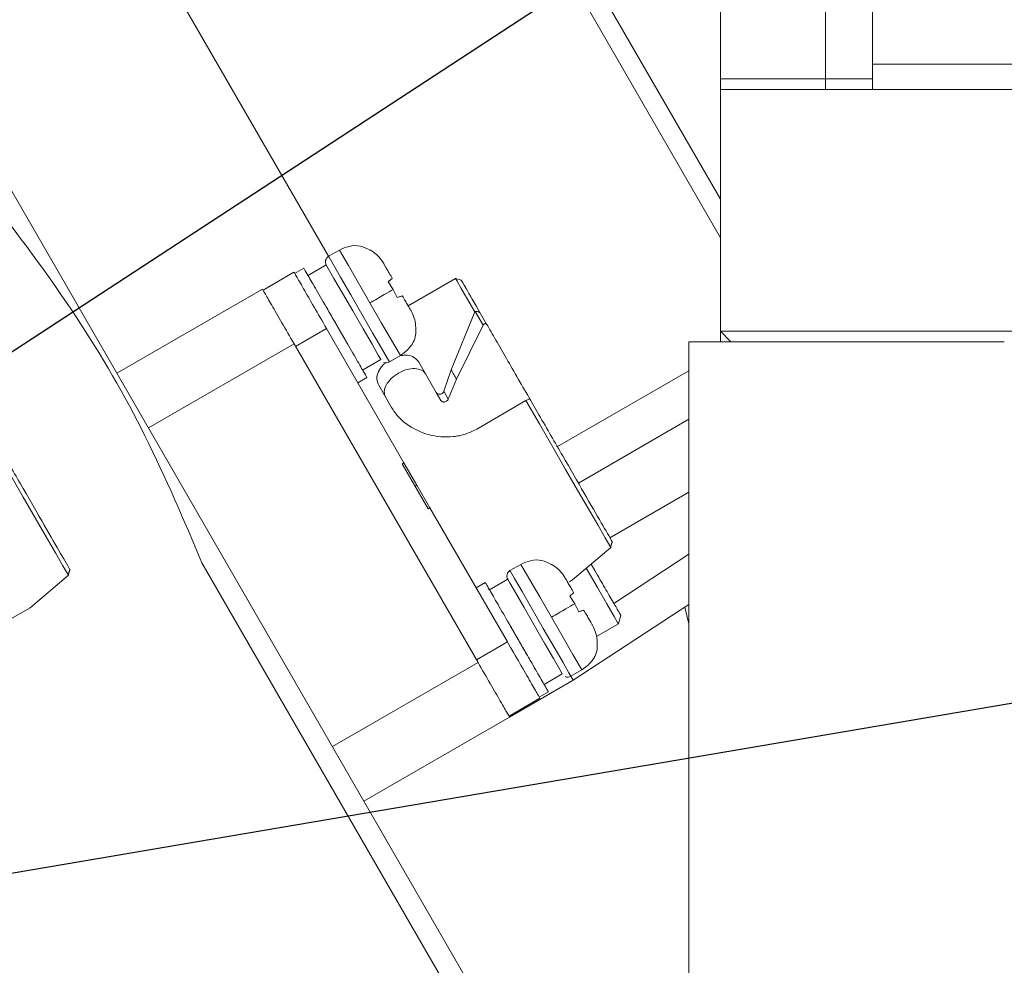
# Model space of a CAD drawing. Header units: millimetres. Extents: x 51337 to 61814, y -21781 to -12277.
# Tile 30 of 256: x 55125 to 55171, y -18300 to -18255. Entities that reach past the tile are written whole.
import ezdxf

# ---------------------------------------------------------------- set-up
doc = ezdxf.new("R2010")
doc.units = ezdxf.units.MM
doc.header["$LTSCALE"] = 0.3175
for name, color, linetype, lineweight in [('1轮廓实线层', 7, 'Continuous', 18), ('7标注层', 4, 'Continuous', 13), ('sub', 1, 'Continuous', 18), ('粗实线', 7, 'Continuous', 18)]:
    doc.layers.add(name, color=color, linetype=linetype, lineweight=lineweight)
doc.styles.add('标准汉字', font='gbenor.shx', dxfattribs={"bigfont": 'gbcbig.shx'})
doc.dimstyles.new('M1：15', dxfattribs={"dimscale": 15, "dimtxt": 3.5, "dimasz": 2.5, "dimexe": 2, "dimexo": 0, "dimgap": 0.5, "dimtad": 1, "dimdec": 4, "dimdsep": 46, "dimtxsty": '标准汉字', "dimcen": 5, "dimdle": 5, "dimclrd": 1, "dimclre": 1, "dimclrt": 256, "dimadec": 4, "dimazin": 2, "dimtfac": 1, "dimtdec": 4, "dimtmove": 0, "dimatfit": 3, "dimfxl": 1, "dimtolj": 1, "dimarcsym": 0})
doc.dimstyles.new('M1：18.5', dxfattribs={"dimscale": 18.5, "dimtxt": 3.5, "dimasz": 2.5, "dimexe": 2, "dimexo": 0, "dimgap": 1.5, "dimtad": 1, "dimdec": 4, "dimdsep": 46, "dimtxsty": '标准汉字', "dimcen": 5, "dimdle": 5, "dimclrd": 1, "dimclre": 1, "dimclrt": 256, "dimadec": 4, "dimazin": 2, "dimtfac": 1, "dimtdec": 4, "dimtmove": 2, "dimatfit": 3, "dimfxl": 1, "dimfrac": 2, "dimtolj": 1, "dimarcsym": 0})

# ---------------------------------------------------------------- blocks, each defined once
blk = doc.blocks.new('*D33')
at = {"layer": '7标注层', "color": 1, "lineweight": -2, "ltscale": 30, "transparency": 16777216}
blk.add_line((54654.412, -18230.557), (54753.28, -18247.99), dxfattribs=at)
blk.add_arc((55072.944, -18304.355), 354.596, 6.06209, 163.93791, dxfattribs=at)
at = {"layer": '7标注层', "color": 1, "lineweight": 20, "ltscale": 30, "transparency": 16777216}
for points in [[(54738.28, -18207.655), (54726.102, -18204.837), (54723.735, -18242.78)], [(55431.799, -18266.577), (55419.317, -18267.238), (55427.541, -18304.355)]]:
    blk.add_solid(points, dxfattribs=at)
at = {"layer": 'Defpoints', "color": 0, "lineweight": 20, "ltscale": 30, "transparency": 16777216}
for p in [(53093.157, -17955.265), (54932.496, -17978.759), (54654.412, -18230.557), (54794.669, -18304.355), (56512.467, -18304.355)]:
    blk.add_point(p, dxfattribs=at)
at = {"layer": '7标注层', "ltscale": 30, "transparency": 16777216, "insert": (55140.13, -17921.865), "char_height": 52.5, "attachment_point": 5, "rotation": 350.0374, "style": '标准汉字'}
blk.add_mtext('\\A1;165%%D', dxfattribs=at)
blk = doc.blocks.new('*D35')
at = {"layer": '7标注层', "color": 1, "lineweight": -2, "ltscale": 30, "transparency": 16777216}
for p, q in [((56900.696, -17993.686), (57009.252, -17975.235)), ((56623.967, -18040.723), (55072.944, -18304.355))]:
    blk.add_line(p, q, dxfattribs=at)
at = {"layer": '7标注层', "color": 1, "lineweight": 18, "transparency": 16777216}
blk.add_solid([(57010.544, -17982.834), (57007.96, -17967.636), (57054.848, -17967.485)], dxfattribs=at)
at = {"layer": 'Defpoints', "color": 0, "lineweight": 18, "transparency": 16777216}
for p in [(57054.848, -17967.485), (55072.944, -18304.355)]:
    blk.add_point(p, dxfattribs=at)
at = {"layer": '7标注层', "transparency": 16777216, "insert": (56762.332, -18017.205), "char_height": 64.75, "attachment_point": 5, "rotation": 9.6466, "style": '标准汉字'}
blk.add_mtext('\\A1;R2010.3', dxfattribs=at)
blk = doc.blocks.new('*D36')
at = {"layer": '7标注层', "color": 1, "lineweight": -2, "ltscale": 30, "transparency": 16777216}
for p, q in [((55667.891, -17915.524), (55466.363, -18047.234)), ((55466.363, -18047.234), (55428.695, -18071.852)), ((55072.944, -18304.355), (55428.695, -18071.852)), ((55072.944, -18304.355), (54997.607, -18353.592))]:
    blk.add_line(p, q, dxfattribs=at)
at = {"layer": '7标注层', "color": 1, "lineweight": 18, "transparency": 16777216}
blk.add_solid([(55395.129, -18102.749), (55386.923, -18090.193), (55428.695, -18071.852)], dxfattribs=at)
at = {"layer": 'Defpoints', "color": 0, "lineweight": 18, "transparency": 16777216}
for p in [(55428.695, -18071.852), (55072.944, -18304.355)]:
    blk.add_point(p, dxfattribs=at)
at = {"layer": '7标注层', "transparency": 16777216, "insert": (55553.957, -17920.101), "char_height": 63, "attachment_point": 5, "rotation": 33.1669, "style": '标准汉字'}
blk.add_mtext('\\A1;R425', dxfattribs=at)

msp = doc.modelspace()

# ---------------------------------------------------------------- linework, layer by layer
at = {"layer": '1轮廓实线层', "ltscale": 30}
for points in [[(55141.27502, -18268.50732), (55140.72013, -18267.54623), (55140.24971, -18266.73145), (55139.93539, -18266.18702), (55139.82501, -18265.99585)], [(55139.3054, -18266.29585), (55139.33009, -18266.33861), (55139.52259, -18266.67202), (55139.88158, -18267.29382), (55140.35859, -18268.12003), (55140.88919, -18269.03905), (55141.40172, -18269.92678), (55141.82696, -18270.66333), (55142.10748, -18271.14921), (55142.2054, -18271.3188)], [(55141.79343, -18271.20524), (55141.66999, -18270.99143), (55141.37418, -18270.47909), (55140.94943, -18269.7434), (55140.45808, -18268.89234), (55139.97222, -18268.05082), (55139.56319, -18267.34235), (55139.29099, -18266.87089), (55139.1956, -18266.70565)], [(55146.25799, -18268.9381), (55145.88287, -18268.28836), (55145.60044, -18267.79917), (55145.41873, -18267.48445), (55145.34293, -18267.35315), (55145.34072, -18267.34932)], [(55142.72502, -18271.01879), (55142.61465, -18270.82763), (55142.30032, -18270.2832), (55141.82991, -18269.46842), (55141.27502, -18268.50732)], [(55152.72625, -18280.14143), (55152.46369, -18279.68668), (55152.1066, -18279.06818), (55151.66512, -18278.30351), (55151.15182, -18277.41445), (55150.58129, -18276.42626), (55149.96978, -18275.36709), (55149.33467, -18274.26705), (55148.69405, -18273.15747)], [(55126.93266, -18281.46562), (55126.67011, -18281.01089), (55126.31302, -18280.39238), (55125.87154, -18279.62772), (55125.35823, -18278.73864), (55124.7877, -18277.75047), (55124.17619, -18276.69129), (55123.54108, -18275.59126), (55122.90047, -18274.48166)], [(55149.90502, -18283.45491), (55149.35013, -18282.49382), (55148.87971, -18281.67904), (55148.56539, -18281.13462), (55148.45501, -18280.94344)], [(55147.9354, -18281.24345), (55147.96009, -18281.28621), (55148.15259, -18281.61963), (55148.51158, -18282.24142), (55148.98859, -18283.06762), (55149.51919, -18283.98665), (55150.03172, -18284.87438), (55150.45696, -18285.61092), (55150.73748, -18286.0968), (55150.8354, -18286.26639)], [(55153.09168, -18283.7744), (55153.06827, -18283.73383), (55152.88573, -18283.41768), (55152.54531, -18282.82804), (55152.09297, -18282.04456), (55151.58982, -18281.17307), (55151.56255, -18281.12586)], [(55150.42343, -18286.15283), (55150.29999, -18285.93903), (55150.00418, -18285.4267), (55149.57943, -18284.691), (55149.08808, -18283.83995), (55148.60222, -18282.99842), (55148.19319, -18282.28994), (55147.92099, -18281.81848), (55147.8256, -18281.65326)], [(55151.35502, -18285.9664), (55151.24465, -18285.77522), (55150.93032, -18285.2308), (55150.45991, -18284.41602), (55149.90502, -18283.45491)]]:
    msp.add_lwpolyline(points, dxfattribs=at)
for centre, radius, start, end in [((55072.94446, -18304.35532), 86, 45.6077801, 265.8130161), ((55139.4554, -18266.55566), 0.3, 120, 210), ((55142.0554, -18271.05899), 0.3, 244.683638, 300), ((55148.0854, -18281.50325), 0.3, 120, 210), ((55150.6854, -18286.00659), 0.3, 244.683638, 300)]:
    msp.add_arc(centre, radius, start, end, dxfattribs=at)
at = {"layer": 'sub', "color": 4, "ltscale": 30}
msp.add_arc((55072.94446, -18304.35532), 424.98931, 190, 170, dxfattribs=at)
at = {"layer": '粗实线', "ltscale": 30}
for p, q in [((55162.94446, -18257.85532), (55162.94446, -18131.85532)), ((55148.23611, -18304.76429), (55110.23611, -18238.94636)), ((55157.94446, -18240.70532), (55157.94446, -18270.35532)), ((55157.94446, -18263.57964), (55147.60084, -18245.66398)), ((55157.94446, -18265.40883), (55146.80878, -18246.12128)), ((55165.17921, -18249.25533), (55165.17921, -18257.15533)), ((55157.94446, -18253.35532), (55157.94446, -18257.85532)), ((55157.94447, -18253.35532), (55157.94447, -18257.85532)), ((55132.4454, -18254.41398), (55139.3054, -18266.29585)), ((55165.17921, -18257.15533), (55165.17921, -18258.35532)), ((55165.17921, -18257.15533), (55178.17922, -18257.15533)), ((55157.94446, -18257.85532), (55157.94446, -18258.35532)), ((55157.94447, -18257.85532), (55162.94446, -18257.85532)), ((55165.17921, -18257.85532), (55162.94446, -18257.85532)), ((55162.94446, -18258.35532), (55162.94446, -18257.85532)), ((55157.94446, -18258.35532), (55157.94446, -18269.85532)), ((55139.82501, -18265.99585), (55139.3054, -18266.29585)), ((55141.86561, -18266.53573), (55141.81539, -18266.46322)), ((55141.81539, -18266.46322), (55141.86561, -18266.53573)), ((55141.86561, -18266.53573), (55141.81539, -18266.46322)), ((55141.91868, -18266.62218), (55141.86561, -18266.53573)), ((55141.86561, -18266.53573), (55141.91868, -18266.62218)), ((55138.13189, -18266.8579), (55137.69372, -18267.11089)), ((55139.1956, -18266.70565), (55138.30245, -18267.22131)), ((55137.66156, -18267.04862), (55136.18931, -18267.89862)), ((55142.14603, -18267.50733), (55142.32924, -18267.35323)), ((55142.32819, -18267.33146), (55142.33297, -18267.34519)), ((55142.33297, -18267.34519), (55142.32924, -18267.35323)), ((55145.34072, -18267.34932), (55143.08905, -18268.64933)), ((55145.62216, -18267.42474), (55145.34072, -18267.34932)), ((55136.16431, -18267.85532), (55129.23611, -18271.85533)), ((55142.14603, -18267.50732), (55142.38217, -18267.86811)), ((55142.38217, -18267.86811), (55142.57654, -18268.253)), ((55142.8016, -18268.17139), (55142.57654, -18268.253)), ((55142.8016, -18268.17139), (55142.81043, -18268.17216)), ((55142.81042, -18268.17216), (55142.8016, -18268.17139)), ((55142.81043, -18268.17216), (55142.81993, -18268.18319)), ((55143.22944, -18268.89247), (55143.27775, -18268.98165)), ((55143.27775, -18268.98165), (55143.22944, -18268.89247)), ((55143.27775, -18268.98165), (55143.31545, -18269.06139)), ((55143.31545, -18269.06139), (55143.27775, -18268.98165)), ((55145.13413, -18271.68926), (55146.25799, -18268.9381)), ((55146.25799, -18268.9381), (55146.28441, -18268.92528)), ((55146.6539, -18269.56524), (55146.28441, -18268.92528)), ((55146.82296, -18269.51664), (55146.52102, -18268.99367)), ((55139.21156, -18269.7333), (55137.73931, -18270.58331)), ((55142.89281, -18276.10942), (55139.21156, -18269.7333)), ((55145.39364, -18272.13881), (55146.6539, -18269.56524)), ((55157.94446, -18269.85532), (55172.13846, -18269.85532)), ((55157.94446, -18269.85532), (55158.44445, -18270.35532)), ((55157.94446, -18269.85532), (55157.94446, -18270.35532)), ((55130.73611, -18274.45341), (55137.66432, -18270.4534)), ((55146.41432, -18285.60885), (55137.66432, -18270.4534)), ((55156.44446, -18270.35532), (55171.44446, -18270.35532)), ((55156.44446, -18317.85532), (55156.44446, -18270.35532)), ((55141.79343, -18271.20524), (55140.9274, -18271.70524)), ((55142.2054, -18271.3188), (55142.72502, -18271.01879)), ((55143.59749, -18271.32996), (55144.43026, -18272.77236)), ((55144.78984, -18272.71232), (55145.13413, -18271.68926)), ((55140.69655, -18272.3054), (55141.13189, -18272.05405)), ((55145.0024, -18273.08049), (55145.39364, -18272.13881)), ((55150.18893, -18275.34667), (55156.44446, -18271.73503)), ((55142.30437, -18273.49022), (55141.69223, -18272.42996)), ((55144.43026, -18272.77236), (55144.65122, -18273.15508)), ((55144.78984, -18272.71232), (55145.0024, -18273.08049)), ((55148.87901, -18273.07782), (55148.69405, -18273.15747)), ((55149.31392, -18273.83112), (55148.87901, -18273.07782)), ((55148.69405, -18273.15747), (55146.35578, -18274.50747)), ((55156.44446, -18274.04443), (55151.18892, -18277.07872)), ((55142.89281, -18276.10942), (55142.8062, -18276.15941)), ((55144.0437, -18278.30282), (55142.8062, -18276.15941)), ((55142.89281, -18276.10942), (55143.51155, -18277.18112)), ((55143.42496, -18277.23112), (55143.51155, -18277.18112)), ((55143.51155, -18277.18112), (55144.1303, -18278.25283)), ((55156.44446, -18277.50853), (55152.68893, -18279.6768)), ((55144.0437, -18278.30282), (55144.1303, -18278.25283)), ((55147.81155, -18284.62895), (55144.1303, -18278.25283)), ((55152.72625, -18280.14143), (55152.73264, -18280.09393)), ((55150.90561, -18281.68573), (55152.72625, -18280.14143)), ((55152.87486, -18282.79883), (55156.44446, -18280.45668)), ((55133.2834, -18280.86542), (55147.37008, -18305.26428)), ((55148.45501, -18280.94344), (55147.9354, -18281.24345)), ((55151.97649, -18281.24282), (55151.79611, -18280.93039)), ((55125.11202, -18283.00994), (55126.93266, -18281.46562)), ((55126.93266, -18281.46562), (55126.93906, -18281.41812)), ((55150.49561, -18281.48334), (55150.44539, -18281.41082)), ((55150.44539, -18281.41082), (55150.49561, -18281.48334)), ((55150.54868, -18281.56977), (55150.49561, -18281.48334)), ((55150.49561, -18281.48334), (55150.54868, -18281.56977)), ((55146.76189, -18281.8055), (55146.32655, -18282.05684)), ((55147.8256, -18281.65326), (55146.93245, -18282.16891)), ((55150.7609, -18281.77144), (55150.90561, -18281.68573)), ((55150.77603, -18282.45493), (55150.95924, -18282.30082)), ((55150.77603, -18282.45493), (55151.01216, -18282.81571)), ((55150.95819, -18282.27905), (55150.96297, -18282.29279)), ((55150.96297, -18282.29279), (55150.95924, -18282.30082)), ((55156.44446, -18282.84876), (55150.9454, -18286.45692)), ((55151.01216, -18282.81571), (55151.20654, -18283.2006)), ((55151.20654, -18283.2006), (55151.01217, -18282.8157)), ((55124.11605, -18283.58712), (55124.96731, -18283.09563)), ((55124.96731, -18283.09563), (55125.11202, -18283.00994)), ((55151.4316, -18283.11898), (55151.20654, -18283.2006)), ((55151.4316, -18283.11898), (55151.44043, -18283.11977)), ((55151.44042, -18283.11977), (55151.4316, -18283.11898)), ((55151.44042, -18283.11977), (55151.4316, -18283.11898)), ((55151.44043, -18283.11977), (55151.44993, -18283.13078)), ((55151.44993, -18283.13078), (55151.44043, -18283.11977)), ((55153.09168, -18283.7744), (55153.20229, -18283.3616)), ((55156.44446, -18283.77013), (55156.24551, -18282.9793)), ((55151.85944, -18283.84006), (55151.90775, -18283.92925)), ((55151.90775, -18283.92925), (55151.85944, -18283.84006)), ((55152.05569, -18284.37251), (55153.09168, -18283.7744)), ((55151.90775, -18283.92925), (55151.94545, -18284.009)), ((55151.94545, -18284.009), (55151.90775, -18283.92925)), ((55147.81155, -18284.62895), (55146.33931, -18285.47894)), ((55146.41432, -18285.60885), (55139.48611, -18289.60884)), ((55150.42343, -18286.15283), (55149.5574, -18286.65284)), ((55150.8354, -18286.26639), (55151.35502, -18285.9664)), ((55147.91431, -18288.20692), (55150.9454, -18286.45692)), ((55150.9454, -18286.45692), (55150.83451, -18286.26486)), ((55149.32371, -18287.25464), (55149.76189, -18287.00166)), ((55149.36156, -18287.31361), (55147.88931, -18288.16362)), ((55147.91431, -18288.20692), (55140.98611, -18292.20692))]:
    msp.add_line(p, q, dxfattribs=at)
for points, knots in [([(55157.94446, -18258.35532), (55160.09347, -18258.35532), (55164.39148, -18258.35532), (55169.55614, -18258.35532), (55172.13846, -18258.35532)], [0, 0, 0, 0, 54417.48397994, 108834.85065202, 108834.85065202, 108834.85065202, 108834.85065202]), ([(55123.45677, -18263.84522), (55124.77575, -18265.59653), (55127.4137, -18269.09915), (55130.71182, -18274.81167), (55132.4262, -18278.8475), (55133.2834, -18280.86542)], [0, 0, 0, 0, 51040.32150275, 102080.65254302, 153121.00462157, 153121.00462157, 153121.00462157, 153121.00462157]), ([(55141.26733, -18266.00075), (55141.12128, -18265.92578), (55140.81558, -18265.76886), (55140.28734, -18265.78823), (55139.97507, -18265.92846), (55139.82501, -18265.99585)], [0, 0, 0, 0, 49372.80828036, 103340.27332536, 153261.40647438, 153261.40647438, 153261.40647438, 153261.40647438]), ([(55141.27104, -18265.99178), (55141.37481, -18266.05433), (55141.58308, -18266.17986), (55141.73777, -18266.36855), (55141.81539, -18266.46322)], [0, 0, 0, 0, 54170.08033145, 108724.17604674, 108724.17604674, 108724.17604674, 108724.17604674]), ([(55139.62957, -18269.45731), (55139.43301, -18269.11687), (55139.03989, -18268.43598), (55138.54408, -18267.57722), (55138.19721, -18266.9764), (55138.15212, -18266.8983), (55138.12957, -18266.85925)], [0, 0, 0, 0, 48186.04027102, 96372.72037025, 144559.69866711, 192745.6531062, 192745.6531062, 192745.6531062, 192745.6531062]), ([(55141.91868, -18266.62218), (55141.93893, -18266.65724), (55141.97946, -18266.72744), (55142.07585, -18266.89441), (55142.19132, -18267.09441), (55142.28253, -18267.25238), (55142.32817, -18267.33144)], [0, 0, 0, 0, 48151.07948701, 96390.71485876, 144542.31350486, 192784.37332927, 192784.37332927, 192784.37332927, 192784.37332927]), ([(55139.21156, -18269.7333), (55139.00845, -18269.38151), (55138.60224, -18268.67793), (55138.08988, -18267.79052), (55137.73145, -18267.1697), (55137.68486, -18267.08898), (55137.66156, -18267.04862)], [0, 0, 0, 0, 48185.21726405, 96370.5461641, 144555.9480601, 192741.20601175, 192741.20601175, 192741.20601175, 192741.20601175]), ([(55142.32924, -18267.35323), (55142.31378, -18267.36623), (55142.28298, -18267.39215), (55142.19157, -18267.46903), (55142.14603, -18267.50733)], [0, 0, 0, 0, 54555.95582766, 108730.79007255, 108730.79007255, 108730.79007255, 108730.79007255]), ([(55146.52094, -18268.99353), (55146.26009, -18268.54174), (55145.7384, -18267.63816), (55145.6554, -18267.4944), (55145.61389, -18267.42252)], [0, 0, 0, 0, 54375.9636032, 108751.12808062, 108751.12808062, 108751.12808062, 108751.12808062]), ([(55137.66432, -18270.4534), (55137.46776, -18270.11295), (55137.07463, -18269.43206), (55136.57884, -18268.5733), (55136.23194, -18267.97246), (55136.18686, -18267.89437), (55136.16431, -18267.85532)], [0, 0, 0, 0, 48181.30076863, 96363.68295939, 144543.58660808, 192727.31146877, 192727.31146877, 192727.31146877, 192727.31146877]), ([(55141.27502, -18268.50732), (55141.39023, -18268.44081), (55141.6293, -18268.30278), (55142.04491, -18268.06282), (55142.25339, -18267.94246), (55142.38213, -18267.86814)], [0, 0, 0, 0, 40218.13387288, 83460.02535003, 153275.49686433, 153275.49686433, 153275.49686433, 153275.49686433]), ([(55142.57654, -18268.253), (55142.63249, -18268.23271), (55142.74478, -18268.19199), (55142.78262, -18268.17827), (55142.8016, -18268.17139)], [0, 0, 0, 0, 54177.12978514, 108734.46852045, 108734.46852045, 108734.46852045, 108734.46852045]), ([(55142.81994, -18268.18321), (55142.86548, -18268.26209), (55142.95665, -18268.42), (55143.07213, -18268.62001), (55143.16868, -18268.78724), (55143.20917, -18268.85737), (55143.22943, -18268.89247)], [0, 0, 0, 0, 48155.36865847, 96395.83957726, 144550.84435416, 192797.73435811, 192797.73435811, 192797.73435811, 192797.73435811]), ([(55139.25145, -18268.80239), (55139.30041, -18268.8872), (55139.39807, -18269.05635), (55139.55862, -18269.33446), (55139.72107, -18269.61579), (55139.87333, -18269.87955), (55140.00578, -18270.10893), (55140.11175, -18270.29248), (55140.19289, -18270.43303), (55140.21743, -18270.47553), (55140.22974, -18270.49685)], [0, 0, 0, 0, 45352.29814345, 90457.94002957, 137933.25584886, 185303.61537847, 229173.32139123, 272766.44860363, 316670.8283938, 360855.4967856, 360855.4967856, 360855.4967856, 360855.4967856]), ([(55143.31545, -18269.06139), (55143.35863, -18269.17595), (55143.44469, -18269.40426), (55143.44927, -18269.6474), (55143.45155, -18269.76854)], [0, 0, 0, 0, 54561.07136002, 108739.31572064, 108739.31572064, 108739.31572064, 108739.31572064]), ([(55146.28441, -18268.92528), (55146.29246, -18268.92249), (55146.30901, -18268.91676), (55146.34313, -18268.91691), (55146.37915, -18268.92132), (55146.41597, -18268.93024), (55146.45243, -18268.94319), (55146.48383, -18268.95962), (55146.50853, -18268.97688), (55146.51693, -18268.98815), (55146.52094, -18268.99353)], [0, 0, 0, 0, 50189.42523172, 103206.19593068, 151547.67806451, 198347.27326642, 246117.12639849, 290887.09215808, 327521.05459324, 360993.14986327, 360993.14986327, 360993.14986327, 360993.14986327]), ([(55141.12957, -18272.05539), (55141.10702, -18272.01634), (55141.06192, -18271.93825), (55140.71505, -18271.33742), (55140.21924, -18270.47867), (55139.82613, -18269.79776), (55139.62957, -18269.45731)], [0, 0, 0, 0, 48194.21102767, 96389.44608854, 144584.38290068, 192779.05045959, 192779.05045959, 192779.05045959, 192779.05045959]), ([(55142.72502, -18271.01879), (55142.89275, -18270.88983), (55143.2418, -18270.62144), (55143.47123, -18270.12611), (55143.45565, -18269.83323), (55143.4522, -18269.76853)], [0, 0, 0, 0, 64201.36406946, 133609.00757574, 153290.13882693, 153290.13882693, 153290.13882693, 153290.13882693]), ([(55146.6539, -18269.56524), (55146.65861, -18269.55803), (55146.66806, -18269.54356), (55146.6903, -18269.52442), (55146.71585, -18269.50898), (55146.74298, -18269.49834), (55146.7695, -18269.49368), (55146.79264, -18269.49568), (55146.81212, -18269.50276), (55146.81939, -18269.51206), (55146.82296, -18269.51664)], [0, 0, 0, 0, 46119.08861517, 92608.98600145, 140153.47028899, 187243.69784152, 231836.27328026, 276320.11777673, 319404.91945283, 361002.57637626, 361002.57637626, 361002.57637626, 361002.57637626]), ([(55146.82296, -18269.51664), (55146.96416, -18269.7612), (55147.24655, -18270.25032), (55147.76314, -18271.14507), (55148.32531, -18272.11877), (55148.72579, -18272.81243), (55148.92603, -18273.15926)], [0, 0, 0, 0, 48212.39074447, 96422.59831615, 144633.66012745, 192844.74837667, 192844.74837667, 192844.74837667, 192844.74837667]), ([(55142.77446, -18271.01651), (55142.86382, -18271.00426), (55143.08667, -18270.9737), (55143.39155, -18271.07654), (55143.52885, -18271.2455), (55143.59749, -18271.32996)], [0, 0, 0, 0, 38445.51225334, 95880.79576608, 153291.98412662, 153291.98412662, 153291.98412662, 153291.98412662]), ([(55141.69223, -18272.42996), (55141.65232, -18272.32788), (55141.57247, -18272.12366), (55141.65998, -18271.77543), (55141.83355, -18271.51141), (55141.98068, -18271.38505), (55142.01955, -18271.35165)], [0, 0, 0, 0, 57397.21275633, 114817.76587809, 172187.55505564, 192791.6905197, 192791.6905197, 192791.6905197, 192791.6905197]), ([(55142.02278, -18273.00248), (55142.00263, -18272.95936), (55141.96204, -18272.87249), (55141.94844, -18272.67401), (55142.03011, -18272.40548), (55142.27263, -18272.09729), (55142.62051, -18271.83779), (55143.01918, -18271.66628), (55143.40736, -18271.61032), (55143.68072, -18271.67393), (55143.84589, -18271.78481), (55143.90079, -18271.86346), (55143.92803, -18271.90248)], [0, 0, 0, 0, 25965.72103302, 52313.82091952, 106412.74272508, 163405.32317543, 222490.64360183, 281576.74241227, 338569.44843792, 392667.72504366, 419026.85929389, 444983.41526318, 444983.41526318, 444983.41526318, 444983.41526318]), ([(55145.13413, -18271.68926), (55145.17776, -18271.76578), (55145.26383, -18271.91676), (55145.35076, -18272.06548), (55145.39364, -18272.13882)], [0, 0, 0, 0, 55118.95063567, 108754.0335976, 108754.0335976, 108754.0335976, 108754.0335976]), ([(55144.43026, -18272.77236), (55144.44059, -18272.78701), (55144.46106, -18272.81602), (55144.50857, -18272.84462), (55144.5627, -18272.85969), (55144.62085, -18272.85815), (55144.67729, -18272.84057), (55144.72694, -18272.80812), (55144.76795, -18272.76496), (55144.78258, -18272.72978), (55144.78984, -18272.71232)], [0, 0, 0, 0, 45600.45635638, 90337.43934281, 135647.49412844, 180655.40178836, 225565.80098286, 270402.25422325, 316054.20199563, 360974.07904414, 360974.07904414, 360974.07904414, 360974.07904414]), ([(55144.65122, -18273.15508), (55144.6605, -18273.16772), (55144.67919, -18273.19321), (55144.72406, -18273.21619), (55144.77565, -18273.22641), (55144.83162, -18273.22122), (55144.88673, -18273.20258), (55144.93622, -18273.17102), (55144.97777, -18273.13024), (55144.99427, -18273.0969), (55145.0024, -18273.08049)], [0, 0, 0, 0, 41884.66701145, 84444.61163852, 128308.01771821, 174057.13197369, 221449.2380244, 268380.761036, 315395.0617657, 360980.06483343, 360980.06483343, 360980.06483343, 360980.06483343]), ([(55146.35578, -18274.50747), (55146.17899, -18274.59549), (55145.82304, -18274.77272), (55145.0406, -18274.92686), (55144.03621, -18274.84184), (55143.15292, -18274.4112), (55142.59445, -18273.92518), (55142.4008, -18273.63481), (55142.30437, -18273.49022)], [0, 0, 0, 0, 34452.13580442, 69366.53850052, 138446.50862225, 207520.19425352, 242350.14098251, 276891.83663894, 276891.83663894, 276891.83663894, 276891.83663894]), ([(55152.81211, -18279.89015), (55152.65511, -18279.61823), (55152.34111, -18279.07438), (55151.49283, -18277.60508), (55150.46094, -18275.81781), (55149.69626, -18274.49335), (55149.31392, -18273.83112)], [0, 0, 0, 0, 48224.91602037, 96450.47841478, 144676.33593146, 192901.97556049, 192901.97556049, 192901.97556049, 192901.97556049]), ([(55127.01852, -18281.21435), (55126.86153, -18280.94242), (55126.54754, -18280.39858), (55125.69924, -18278.9293), (55124.66735, -18277.142), (55123.90268, -18275.81755), (55123.52034, -18275.15533)], [0, 0, 0, 0, 48158.76345298, 96316.92261076, 144474.88125814, 192633.44992534, 192633.44992534, 192633.44992534, 192633.44992534]), ([(55152.73264, -18280.09393), (55152.73471, -18280.08077), (55152.73897, -18280.05371), (55152.74924, -18280.01248), (55152.76065, -18279.97423), (55152.77286, -18279.94047), (55152.78549, -18279.91212), (55152.79697, -18279.89411), (55152.80649, -18279.88513), (55152.81029, -18279.88853), (55152.81211, -18279.89015)], [0, 0, 0, 0, 50257.38777572, 103322.1546848, 151681.93936249, 198514.51815714, 246312.07850142, 291109.71547716, 327690.89798258, 361167.88549402, 361167.88549402, 361167.88549402, 361167.88549402]), ([(55149.89733, -18280.94835), (55149.75127, -18280.87338), (55149.44558, -18280.71647), (55148.91734, -18280.73582), (55148.60507, -18280.87606), (55148.45501, -18280.94344)], [0, 0, 0, 0, 49403.10217132, 103404.28868429, 153356.63704497, 153356.63704497, 153356.63704497, 153356.63704497]), ([(55149.90104, -18280.93939), (55150.00481, -18281.00193), (55150.21309, -18281.12745), (55150.36777, -18281.31614), (55150.44539, -18281.41082)], [0, 0, 0, 0, 54204.88269194, 108795.29074961, 108795.29074961, 108795.29074961, 108795.29074961]), ([(55126.93906, -18281.41812), (55126.94113, -18281.40496), (55126.94539, -18281.37791), (55126.95566, -18281.33667), (55126.96705, -18281.29845), (55126.97929, -18281.26465), (55126.99191, -18281.23631), (55127.00339, -18281.21833), (55127.0129, -18281.20934), (55127.01671, -18281.21273), (55127.01852, -18281.21435)], [0, 0, 0, 0, 50166.1832542, 103152.82834388, 151475.18589936, 198208.1501758, 245919.49525643, 290711.91621558, 327239.24399403, 360665.09991306, 360665.09991306, 360665.09991306, 360665.09991306]), ([(55153.20149, -18283.36458), (55153.18308, -18283.33269), (55153.14625, -18283.2689), (55152.86297, -18282.77824), (55152.45805, -18282.07691), (55152.13701, -18281.52085), (55151.97649, -18281.24282)], [0, 0, 0, 0, 48234.18343004, 96467.60007121, 144700.87038642, 192934.72488943, 192934.72488943, 192934.72488943, 192934.72488943]), ([(55148.25957, -18284.40492), (55148.06301, -18284.06447), (55147.6699, -18283.38357), (55147.17408, -18282.52481), (55146.82721, -18281.92401), (55146.78212, -18281.8459), (55146.75957, -18281.80685)], [0, 0, 0, 0, 48218.04821651, 96436.21531037, 144654.38546631, 192871.93012987, 192871.93012987, 192871.93012987, 192871.93012987]), ([(55150.54868, -18281.56977), (55150.56893, -18281.60484), (55150.60946, -18281.67505), (55150.70585, -18281.842), (55150.82132, -18282.04202), (55150.91253, -18282.19998), (55150.95817, -18282.27903)], [0, 0, 0, 0, 48183.71008291, 96453.78624912, 144638.70404281, 192910.65139798, 192910.65139798, 192910.65139798, 192910.65139798]), ([(55150.95924, -18282.30082), (55150.94378, -18282.31382), (55150.91298, -18282.33974), (55150.82157, -18282.41662), (55150.77603, -18282.45493)], [0, 0, 0, 0, 54591.64196226, 108801.91304255, 108801.91304255, 108801.91304255, 108801.91304255]), ([(55149.90502, -18283.45491), (55150.02022, -18283.3884), (55150.2593, -18283.25037), (55150.67491, -18283.01044), (55150.88338, -18282.89006), (55151.01212, -18282.81573)], [0, 0, 0, 0, 40242.69313712, 83510.99482498, 153370.7484914, 153370.7484914, 153370.7484914, 153370.7484914]), ([(55151.20654, -18283.2006), (55151.26249, -18283.18031), (55151.37478, -18283.13958), (55151.41262, -18283.12587), (55151.4316, -18283.11898)], [0, 0, 0, 0, 54212.56983757, 108805.59733957, 108805.59733957, 108805.59733957, 108805.59733957]), ([(55151.44994, -18283.1308), (55151.49548, -18283.20969), (55151.58665, -18283.3676), (55151.70213, -18283.56761), (55151.79868, -18283.73483), (55151.83917, -18283.80497), (55151.85943, -18283.84006)], [0, 0, 0, 0, 48186.9147263, 96458.9874625, 144645.53806886, 192924.0340953, 192924.0340953, 192924.0340953, 192924.0340953]), ([(55147.88145, -18283.74999), (55147.93338, -18283.83995), (55148.03627, -18284.01816), (55148.20055, -18284.30269), (55148.36003, -18284.57894), (55148.50772, -18284.83472), (55148.63836, -18285.06101), (55148.74374, -18285.24353), (55148.82355, -18285.38178), (55148.84765, -18285.42352), (55148.85974, -18285.44446)], [0, 0, 0, 0, 48040.59056712, 95166.3986929, 140792.44892419, 185991.13445018, 230244.7186868, 274186.1989586, 317489.82854385, 361092.1681036, 361092.1681036, 361092.1681036, 361092.1681036]), ([(55151.94545, -18284.009), (55151.98863, -18284.12355), (55152.07469, -18284.35186), (55152.07927, -18284.59499), (55152.08155, -18284.71613)], [0, 0, 0, 0, 54595.70490572, 108810.45355024, 108810.45355024, 108810.45355024, 108810.45355024]), ([(55149.36156, -18287.31361), (55149.33826, -18287.27326), (55149.29166, -18287.19255), (55148.93322, -18286.57173), (55148.42088, -18285.68431), (55148.01466, -18284.98074), (55147.81155, -18284.62895)], [0, 0, 0, 0, 48225.29734386, 96450.81015562, 144676.12641239, 192901.60011395, 192901.60011395, 192901.60011395, 192901.60011395]), ([(55149.75957, -18287.003), (55149.73702, -18286.96395), (55149.69192, -18286.88584), (55149.34505, -18286.28504), (55148.84924, -18285.42626), (55148.45613, -18284.74537), (55148.25957, -18284.40492)], [0, 0, 0, 0, 48225.96222644, 96452.55005445, 144679.57688594, 192905.37075972, 192905.37075972, 192905.37075972, 192905.37075972]), ([(55151.35502, -18285.9664), (55151.52275, -18285.83743), (55151.87179, -18285.56904), (55152.10123, -18285.07372), (55152.08565, -18284.78084), (55152.0822, -18284.71613)], [0, 0, 0, 0, 64242.44204588, 133691.99768655, 153385.41003252, 153385.41003252, 153385.41003252, 153385.41003252]), ([(55147.91431, -18288.20692), (55147.89177, -18288.16788), (55147.84668, -18288.08978), (55147.49978, -18287.48894), (55147.00399, -18286.63019), (55146.61087, -18285.94929), (55146.41432, -18285.60885)], [0, 0, 0, 0, 48224.13421088, 96444.4440051, 144667.23442003, 192888.79198555, 192888.79198555, 192888.79198555, 192888.79198555])]:
    msp.add_open_spline(points, degree=3, knots=knots, dxfattribs=at)

# ---------------------------------------------------------------- dimensions: what is measured, and where the dimension line sits
at = {"layer": '7标注层', "ltscale": 30}
for mpoint, override, picture, middle in [((55428.69482, -18071.85243), {"dimscale": 18, "dimdec": 1, "dimpost": 'R<>', "dimsah": 1, "dimtmove": 0}, '*D36', (55488.11995, -18031.54569)), ((57054.84785, -17967.48475), {"dimdec": 1, "dimpost": 'R<>', "dimsah": 1, "dimtzin": 8}, '*D35', (56762.33176, -18017.20466))]:
    dim = msp.add_radius_dim(center=(55072.94446, -18304.35532), mpoint=mpoint, dimstyle='M1：18.5', override=override, dxfattribs=at)
    dim.commit()
    dim.dimension.update_dxf_attribs({"geometry": picture, "text_midpoint": middle, "dimtype": 164})
dim = msp.add_angular_dim_2l(base=(54932.49604, -17978.75929), line1=((56512.46664, -18304.35532), (54794.66887, -18304.35532)), line2=((54654.41169, -18230.5567), (53093.15683, -17955.26535)), text='165%%D', dimstyle='M1：15', override={"dimtad": 1, "dimtih": 0, "dimtoh": 0, "dimsah": 1, "dimtzin": 8}, dxfattribs=at)
dim.commit()
dim.dimension.update_dxf_attribs({"geometry": '*D33', "text_midpoint": (55134.29123, -17955.10597), "dimtype": 162})

doc.saveas('drawing.dxf')
